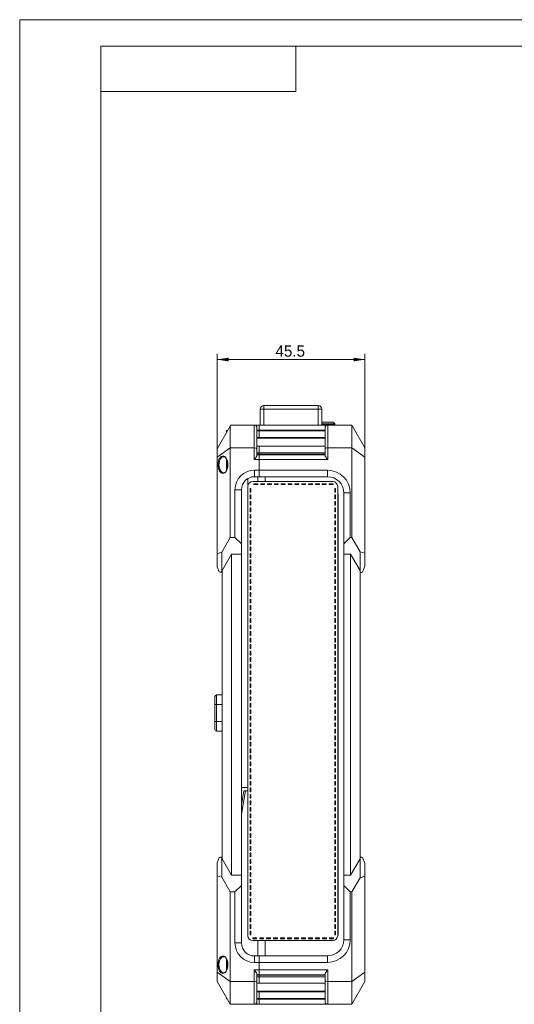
# Model space of a CAD drawing. Header units: millimetres. Extents: x 0 to 841, y 0 to 594.
# Tile 10 of 26: x 0 to 152, y 291 to 594. Entities that reach past the tile are written whole.
import ezdxf

# ---------------------------------------------------------------- set-up
doc = ezdxf.new("R2010")
doc.units = ezdxf.units.MM
doc.layers.get('0').update_dxf_attribs({"lineweight": 18})
for name, color, linetype, lineweight in [('30MM销9', 7, 'Continuous', 18), ('Default', 7, 'Continuous', 18), ('主壳R2R2R', 7, 'Continuous', 18), ('保护壳前1111-', 7, 'Continuous', 18), ('保护壳后0鍚_617', 7, 'Continuous', 18), ('图框', 7, 'Continuous', 18), ('射频籠_\ue7f1_', 7, 'Continuous', 18), ('手带PX', 7, 'Continuous', 18), ('支架鶹', 7, 'Continuous', 18), ('电池', 7, 'Continuous', 18), ('粗实线层', 7, 'Continuous', 18), ('背部螺母-数E_', 7, 'Continuous', 18)]:
    doc.layers.add(name, color=color, linetype=linetype, lineweight=lineweight)
doc.styles.add('SEACAD_Arial', font='txt', dxfattribs={"width": 0.7})
doc.dimstyles.new('国标', dxfattribs={"dimtxt": 3.5, "dimasz": 3.5, "dimexe": 1.75, "dimexo": 0, "dimgap": 0.875, "dimtad": 1, "dimdsep": 46, "dimtxsty": 'SEACAD_Arial', "dimblk": '_CAXARROW', "dimcen": 1.75, "dimdle": 7, "dimadec": 1, "dimazin": 0, "dimtfac": 0.5, "dimtdec": 3, "dimtmove": 0, "dimatfit": 3, "dimfxl": 1, "dimtolj": 1, "dimarcsym": 0})

# ---------------------------------------------------------------- blocks, each defined once
blk = doc.blocks.new('SE1')
at = {"layer": '30MM销9', "color": 7, "linetype": 'Continuous'}
for p, q in [((94.07, 465.1), (73.07, 465.1)), ((73.07, 462.6), (94.07, 462.6)), ((94.07, 297.28), (73.07, 297.28)), ((73.07, 294.78), (94.07, 294.78))]:
    blk.add_line(p, q, dxfattribs=at)
at = {"layer": '主壳R2R2R', "color": 7, "linetype": 'Continuous'}
for p, q in [((70.32, 452.7), (70.32, 450.63)), ((73.32, 453.24), (73.32, 451.73)), ((75.62, 451.73), (75.62, 453.24)), ((97.94, 447.44), (98.12, 447.44)), ((98.12, 447.44), (98.12, 312.44)), ((68.31, 357.52), (70.32, 357.52)), ((98.12, 312.44), (97.94, 312.44)), ((75.62, 305.64), (75.62, 310.37))]:
    blk.add_line(p, q, dxfattribs=at)
for centre, start, end in [((96.32, 447.44), 360, 25.5693), ((96.32, 312.44), 334.0162, 360)]:
    blk.add_arc(centre, 1.8, start, end, dxfattribs=at)
at = {"layer": '保护壳前1111-', "color": 7, "linetype": 'Continuous'}
for p, q in [((74.07, 474.03), (75.17, 474.03)), ((74.07, 469.13), (74.07, 474.03)), ((91.97, 475.13), (75.17, 475.13)), ((75.17, 475.13), (75.17, 474.03)), ((91.97, 474.03), (75.17, 474.03)), ((75.17, 469.13), (75.17, 474.03)), ((91.97, 475.13), (91.97, 474.03)), ((91.97, 474.03), (93.07, 474.03)), ((91.97, 469.13), (91.97, 474.03)), ((93.07, 469.13), (93.07, 474.03)), ((75.17, 469.13), (73.72, 469.13)), ((73.72, 467.59), (73.72, 469.13)), ((94.07, 467.59), (73.72, 467.59)), ((73.72, 467.59), (73.72, 467.35)), ((73.72, 467.35), (73.72, 465.32)), ((94.07, 467.35), (73.72, 467.35)), ((91.97, 469.13), (75.17, 469.13)), ((91.97, 469.13), (94.87, 469.13)), ((94.07, 461.8), (94.07, 468.33)), ((94.87, 462.13), (94.87, 469.13)), ((94.87, 469.13), (102.27, 469.13)), ((102.27, 469.13), (106.32, 462.13)), ((102.27, 462.13), (102.27, 469.13)), ((73.72, 465.32), (94.07, 465.32)), ((73.72, 465.1), (73.72, 465.32)), ((73.72, 462.6), (73.72, 460.63)), ((94.07, 459.83), (94.07, 461.8)), ((94.87, 462.13), (102.27, 462.13)), ((94.87, 458.51), (94.87, 462.13)), ((102.27, 462.13), (106.32, 459.23)), ((102.27, 434.53), (102.27, 462.13)), ((106.32, 462.13), (106.32, 459.23)), ((73.72, 460.2), (73.72, 460.63)), ((94.07, 460.63), (73.72, 460.63)), ((73.72, 460.2), (94.07, 460.2)), ((73.72, 460.2), (73.72, 460.01)), ((73.72, 458.51), (73.72, 460.01)), ((94.07, 460.01), (73.72, 460.01)), ((73.72, 458.51), (94.87, 458.51)), ((73.72, 455.24), (73.72, 458.51)), ((106.32, 459.23), (106.32, 429.66)), ((73.72, 455.24), (94.82, 455.24)), ((73.72, 453.24), (73.72, 455.24)), ((94.82, 453.24), (94.82, 455.24)), ((94.82, 453.24), (73.72, 453.24)), ((99.82, 432.53), (99.82, 448.24)), ((99.82, 448.24), (101.82, 448.24)), ((101.82, 448.24), (101.82, 434.53)), ((101.82, 434.53), (99.82, 432.53)), ((101.82, 434.53), (102.27, 434.53)), ((104.82, 430.13), (102.27, 434.53)), ((99.82, 429.34), (99.82, 432.53)), ((101.93, 429.34), (99.82, 429.34)), ((99.82, 429.34), (99.82, 330.53)), ((101.93, 330.53), (101.93, 429.34)), ((101.93, 429.34), (104.82, 424.34)), ((104.82, 430.13), (106.32, 429.66)), ((104.82, 424.34), (104.82, 430.13)), ((106.32, 429.66), (106.32, 425.67)), ((106.32, 425.67), (105.56, 423.84)), ((104.82, 424.34), (104.82, 335.53)), ((104.82, 423.75), (105.17, 423.75)), ((101.93, 330.53), (104.82, 335.53)), ((105.17, 336.02), (104.82, 336.02)), ((104.82, 335.53), (104.82, 329.74)), ((106.32, 334.2), (105.61, 335.91)), ((106.32, 330.22), (106.32, 334.2)), ((101.93, 330.53), (99.82, 330.53)), ((99.82, 330.53), (99.82, 327.34)), ((104.82, 329.74), (102.27, 325.34)), ((104.82, 329.74), (106.32, 330.22)), ((106.32, 300.64), (106.32, 330.22)), ((99.82, 310.64), (99.82, 327.34)), ((99.82, 327.34), (101.82, 325.34)), ((101.82, 325.34), (101.82, 310.64)), ((101.82, 325.34), (102.27, 325.34)), ((102.27, 325.34), (102.27, 297.74)), ((99.82, 310.64), (101.82, 310.64)), ((73.72, 305.64), (94.82, 305.64)), ((73.72, 305.64), (73.72, 303.64)), ((94.82, 303.64), (73.72, 303.64)), ((73.72, 301.36), (73.72, 303.64)), ((94.82, 305.64), (94.82, 303.64)), ((73.72, 301.36), (94.87, 301.36)), ((73.72, 299.86), (73.72, 301.36)), ((94.87, 301.36), (94.87, 297.74)), ((102.27, 297.74), (106.32, 300.64)), ((106.32, 297.74), (106.32, 300.64)), ((73.72, 299.86), (73.72, 299.67)), ((73.72, 299.86), (94.07, 299.86)), ((73.72, 299.67), (94.07, 299.67)), ((73.72, 299.24), (73.72, 299.67)), ((73.72, 299.24), (73.72, 297.28)), ((73.72, 299.24), (94.07, 299.24)), ((94.07, 300.04), (94.07, 298.07)), ((94.07, 298.07), (94.07, 291.54)), ((94.87, 297.74), (94.87, 290.74)), ((94.87, 297.74), (102.27, 297.74)), ((102.27, 297.74), (102.27, 290.74)), ((102.27, 290.74), (106.32, 297.74)), ((73.72, 294.55), (73.72, 294.78)), ((73.72, 294.55), (73.72, 292.52)), ((73.72, 294.55), (94.07, 294.55)), ((94.07, 292.52), (73.72, 292.52)), ((73.72, 292.52), (73.72, 292.28)), ((94.07, 292.28), (73.72, 292.28)), ((73.72, 290.74), (73.72, 292.28)), ((73.72, 290.74), (94.87, 290.74)), ((94.87, 290.74), (102.27, 290.74))]:
    blk.add_line(p, q, dxfattribs=at)
for centre, radius, start, end in [((75.17, 474.03), 1.1, 90, 180), ((91.97, 474.03), 1.1, 360, 90), ((94.87, 468.33), 0.8, 90, 180), ((94.82, 448.24), 7, 0, 90), ((94.82, 448.24), 5, 0, 90), ((94.82, 310.64), 5, 270, 360), ((94.82, 310.64), 7, 270, 360), ((94.87, 291.54), 0.8, 180, 270)]:
    blk.add_arc(centre, radius, start, end, dxfattribs=at)
for centre, major_axis, start_param, end_param in [((94.87, 461.8), (0.8, 0), 1.570796, 3.141593), ((106.02, 424.95), (1.11, 1.11), 2.748894, 3.926991), ((106.02, 334.82), (1.11, -1.11), 2.31108, 3.534292), ((94.87, 298.07), (-0.8, 0), 0, 1.570796)]:
    blk.add_ellipse(centre, major_axis=major_axis, ratio=0.414214, start_param=start_param, end_param=end_param, dxfattribs=at)
for points, knots in [([(94.07, 459.83), (94.07, 459.79), (94.09, 459.69), (94.19, 459.48), (94.35, 459.24), (94.57, 458.9), (94.76, 458.66), (94.87, 458.51)], [0, 0, 0, 0, 0.22137, 0.480557, 0.7812, 1.08938, 1.561333, 1.561333, 1.561333, 1.561333]), ([(94.87, 301.36), (94.79, 301.26), (94.65, 301.07), (94.48, 300.83), (94.3, 300.56), (94.12, 300.28), (94.08, 300.11), (94.07, 300.04)], [0, 0, 0, 0, 0.333412, 0.593857, 0.781426, 1.215598, 1.560454, 1.560454, 1.560454, 1.560454])]:
    blk.add_open_spline(points, degree=3, knots=knots, dxfattribs=at)
at = {"layer": '保护壳后0鍚_617', "color": 7, "linetype": 'Continuous'}
for p, q in [((64.86, 468.83), (60.82, 461.83)), ((65.03, 469.13), (64.86, 468.83)), ((64.86, 462.13), (64.86, 468.83)), ((72.27, 469.13), (65.03, 469.13)), ((73.72, 469.13), (72.27, 469.13)), ((72.27, 462.13), (72.27, 469.13)), ((73.07, 461.8), (73.07, 468.33)), ((73.72, 467.59), (73.07, 467.59)), ((73.72, 467.35), (73.07, 467.35)), ((73.72, 467.59), (73.72, 469.13)), ((73.72, 467.59), (73.72, 467.35)), ((73.72, 467.35), (73.72, 465.32)), ((73.07, 465.32), (73.72, 465.32)), ((73.72, 465.1), (73.72, 465.32)), ((64.86, 462.13), (60.82, 459.23)), ((60.82, 461.83), (60.82, 459.23)), ((72.27, 462.13), (64.86, 462.13)), ((64.86, 434.53), (64.86, 462.13)), ((72.27, 458.51), (72.27, 462.13)), ((73.07, 459.83), (73.07, 461.8)), ((73.72, 462.6), (73.72, 460.63)), ((60.82, 459.23), (60.82, 429.51)), ((72.27, 458.51), (73.72, 458.51)), ((73.72, 460.63), (73.07, 460.63)), ((73.07, 460.2), (73.72, 460.2)), ((73.72, 460.01), (73.07, 460.01)), ((73.72, 460.2), (73.72, 460.63)), ((73.72, 460.2), (73.72, 460.01)), ((73.72, 458.51), (73.72, 460.01)), ((73.72, 455.24), (73.72, 458.51)), ((72.31, 455.24), (73.72, 455.24)), ((72.31, 455.24), (72.31, 453.24)), ((73.72, 455.24), (73.72, 453.24)), ((73.72, 453.24), (72.31, 453.24)), ((66.31, 434.53), (66.31, 449.24)), ((66.31, 449.24), (68.31, 449.24)), ((68.31, 449.24), (68.31, 432.53)), ((62.22, 429.96), (64.86, 434.53)), ((66.31, 434.53), (64.86, 434.53)), ((68.31, 432.53), (66.31, 434.53)), ((68.31, 429.34), (68.31, 432.53)), ((62.22, 429.96), (60.82, 429.51)), ((60.82, 429.51), (60.82, 425.53)), ((62.22, 424.2), (62.22, 429.96)), ((65.2, 429.34), (62.32, 424.34)), ((65.2, 429.34), (65.2, 330.53)), ((65.2, 429.34), (68.31, 429.34)), ((68.31, 330.53), (68.31, 429.34)), ((60.82, 425.53), (61.48, 423.94)), ((61.86, 423.85), (62.32, 423.85)), ((62.32, 424.2), (62.22, 424.2)), ((62.32, 335.53), (62.32, 424.34)), ((60.82, 334.34), (61.48, 335.93)), ((60.82, 330.36), (60.82, 334.34)), ((62.32, 336.02), (61.86, 336.02)), ((62.32, 335.67), (62.22, 335.67)), ((62.22, 335.67), (62.22, 329.91)), ((65.2, 330.53), (62.32, 335.53)), ((60.82, 300.64), (60.82, 330.36)), ((62.22, 329.91), (60.82, 330.36)), ((62.22, 329.91), (64.86, 325.34)), ((65.2, 330.53), (68.31, 330.53)), ((68.31, 330.53), (68.31, 327.34)), ((66.31, 325.34), (64.86, 325.34)), ((64.86, 325.34), (64.86, 297.74)), ((66.31, 325.34), (68.31, 327.34)), ((66.31, 309.64), (66.31, 325.34)), ((68.31, 327.34), (68.31, 309.64)), ((68.31, 309.64), (66.31, 309.64)), ((72.31, 305.64), (73.72, 305.64)), ((72.31, 305.64), (72.31, 303.64)), ((73.72, 303.64), (72.31, 303.64)), ((73.72, 305.64), (73.72, 303.64)), ((73.72, 301.36), (73.72, 303.64)), ((60.82, 297.74), (60.82, 300.64)), ((64.86, 297.74), (60.82, 300.64)), ((72.27, 301.36), (73.72, 301.36)), ((72.27, 301.36), (72.27, 297.74)), ((73.72, 299.86), (73.72, 301.36)), ((64.86, 290.74), (60.82, 297.74)), ((72.27, 297.74), (64.86, 297.74)), ((64.86, 297.74), (64.86, 290.74)), ((72.27, 297.74), (72.27, 290.74)), ((73.07, 300.04), (73.07, 298.07)), ((73.07, 299.86), (73.72, 299.86)), ((73.07, 299.67), (73.72, 299.67)), ((73.07, 299.24), (73.72, 299.24)), ((73.07, 298.07), (73.07, 291.54)), ((73.72, 299.86), (73.72, 299.67)), ((73.72, 299.24), (73.72, 299.67)), ((73.72, 299.24), (73.72, 297.28)), ((73.07, 294.55), (73.72, 294.55)), ((73.72, 294.55), (73.72, 294.78)), ((73.72, 294.55), (73.72, 292.52)), ((73.72, 292.52), (73.07, 292.52)), ((73.72, 292.28), (73.07, 292.28)), ((73.72, 292.52), (73.72, 292.28)), ((73.72, 290.74), (73.72, 292.28)), ((72.27, 290.74), (64.86, 290.74)), ((72.27, 290.74), (73.72, 290.74))]:
    blk.add_line(p, q, dxfattribs=at)
for centre, radius, start, end in [((72.27, 468.33), 0.8, 0, 90), ((72.31, 449.24), 6, 90, 180), ((72.31, 449.24), 4, 90, 180), ((72.31, 309.64), 6, 180, 270), ((72.31, 309.64), 4, 180, 270), ((72.27, 291.54), 0.8, 270, 0)]:
    blk.add_arc(centre, radius, start, end, dxfattribs=at)
for centre, major_axis, start_param, end_param in [((72.27, 461.8), (0.8, 0), 0, 1.570796), ((61.02, 425.05), (-1.11, 1.11), 2.356194, 3.534292), ((61.02, 334.82), (-1.11, -1.11), 2.748894, 3.926991), ((72.27, 298.07), (-0.8, 0), 1.570796, 3.141593)]:
    blk.add_ellipse(centre, major_axis=major_axis, ratio=0.414214, start_param=start_param, end_param=end_param, dxfattribs=at)
for points, knots in [([(61.08, 456.93), (61.08, 456.16), (61.28, 455.43), (61.86, 454.49), (62.23, 454.25), (62.98, 454.25), (63.35, 454.49), (63.94, 455.43), (64.14, 456.16), (64.14, 457.69), (63.94, 458.42), (63.35, 459.37), (62.98, 459.61), (62.23, 459.61), (61.86, 459.37), (61.28, 458.42), (61.08, 457.69), (61.08, 456.93)], [0, 0, 0, 0, 1.67204, 1.67204, 3.34408, 3.34408, 5.01612, 5.01612, 6.68816, 6.68816, 8.360201, 8.360201, 10.032241, 10.032241, 11.704281, 11.704281, 13.376321, 13.376321, 13.376321, 13.376321]), ([(63.44, 459.17), (63.41, 459.19), (63.21, 459.34), (62.83, 459.46), (62.3, 459.28), (61.82, 458.78), (61.46, 457.96), (61.38, 457.27), (61.38, 456.93)], [0, 0, 0, 0, 0.133343, 0.884261, 1.610897, 2.349423, 3.074362, 3.789891, 3.789891, 3.789891, 3.789891]), ([(73.07, 459.83), (73.06, 459.79), (73.04, 459.69), (72.94, 459.49), (72.79, 459.23), (72.55, 458.9), (72.37, 458.65), (72.27, 458.51)], [0, 0, 0, 0, 0.222936, 0.480753, 0.780882, 1.096829, 1.560588, 1.560588, 1.560588, 1.560588]), ([(61.38, 456.93), (61.38, 456.58), (61.46, 455.89), (61.82, 455.08), (62.3, 454.57), (62.83, 454.4), (63.21, 454.52), (63.41, 454.67), (63.44, 454.69)], [0, 0, 0, 0, 0.72238, 1.443115, 2.178269, 2.904186, 3.660916, 3.79425, 3.79425, 3.79425, 3.79425]), ([(61.08, 302.94), (61.08, 303.71), (61.28, 304.44), (61.86, 305.38), (62.23, 305.62), (62.98, 305.62), (63.35, 305.38), (63.94, 304.44), (64.14, 303.71), (64.14, 302.18), (63.94, 301.45), (63.35, 300.51), (62.98, 300.27), (62.23, 300.27), (61.86, 300.51), (61.28, 301.45), (61.08, 302.18), (61.08, 302.94)], [0, 0, 0, 0, 1.67204, 1.67204, 3.34408, 3.34408, 5.01612, 5.01612, 6.68816, 6.68816, 8.360201, 8.360201, 10.032241, 10.032241, 11.704281, 11.704281, 13.376321, 13.376321, 13.376321, 13.376321]), ([(63.45, 305.18), (63.41, 305.2), (63.22, 305.35), (62.83, 305.47), (62.3, 305.3), (61.9, 304.88), (61.64, 304.38), (61.49, 303.94), (61.4, 303.47), (61.38, 303.12), (61.38, 302.94)], [0, 0, 0, 0, 0.143351, 0.885166, 1.613191, 2.340141, 2.740458, 3.068331, 3.441528, 3.800651, 3.800651, 3.800651, 3.800651]), ([(61.38, 302.94), (61.38, 302.94), (61.38, 302.6), (61.46, 301.9), (61.83, 301.08), (62.3, 300.58), (62.83, 300.41), (63.21, 300.53), (63.41, 300.68), (63.44, 300.7)], [0, 0, 0, 0, 0.000076, 0.725321, 1.453111, 2.185076, 2.911939, 3.654238, 3.790428, 3.790428, 3.790428, 3.790428]), ([(72.27, 301.36), (72.34, 301.26), (72.48, 301.07), (72.65, 300.83), (72.83, 300.56), (73.01, 300.28), (73.05, 300.11), (73.07, 300.04)], [0, 0, 0, 0, 0.326178, 0.586445, 0.781018, 1.213943, 1.559754, 1.559754, 1.559754, 1.559754])]:
    blk.add_open_spline(points, degree=3, knots=knots, dxfattribs=at)
at = {"layer": '射频籠_\ue7f1_', "color": 7, "linetype": 'Continuous'}
for p, q in [((96.57, 469.99), (93.07, 469.99)), ((93.22, 469.49), (93.07, 469.49)), ((93.08, 469.13), (93.08, 469.49)), ((93.22, 469.13), (93.22, 469.49)), ((93.62, 469.49), (93.22, 469.49)), ((93.62, 469.13), (93.62, 469.49)), ((93.81, 469.49), (93.62, 469.49)), ((93.66, 469.13), (93.66, 469.49)), ((93.81, 469.13), (93.81, 469.49)), ((94.19, 469.49), (93.81, 469.49)), ((94.19, 469.13), (94.19, 469.49)), ((94.19, 469.13), (94.19, 469.49)), ((94.36, 469.49), (94.19, 469.49)), ((94.36, 469.13), (94.36, 469.49)), ((94.71, 469.49), (94.36, 469.49)), ((94.71, 469.13), (94.71, 469.49)), ((94.87, 469.49), (94.71, 469.49)), ((94.87, 469.13), (94.87, 469.49)), ((95.19, 469.49), (94.87, 469.49)), ((95.19, 469.13), (95.19, 469.49)), ((95.33, 469.49), (95.19, 469.49)), ((95.33, 469.13), (95.33, 469.49)), ((95.61, 469.49), (95.33, 469.49)), ((95.61, 469.13), (95.61, 469.49)), ((95.74, 469.49), (95.61, 469.49)), ((95.74, 469.13), (95.74, 469.49)), ((95.99, 469.49), (95.74, 469.49)), ((95.99, 469.13), (95.99, 469.49)), ((96.1, 469.49), (95.99, 469.49)), ((96.1, 469.13), (96.1, 469.49)), ((96.31, 469.49), (96.1, 469.49)), ((96.31, 469.13), (96.31, 469.49)), ((96.41, 469.49), (96.31, 469.49)), ((96.41, 469.13), (96.41, 469.49)), ((96.58, 469.49), (96.41, 469.49)), ((97.07, 469.49), (96.57, 469.99)), ((96.58, 469.13), (96.58, 469.49)), ((96.65, 469.49), (96.58, 469.49)), ((96.65, 469.13), (96.65, 469.49)), ((96.79, 469.49), (96.65, 469.49)), ((96.79, 469.13), (96.79, 469.49)), ((96.85, 469.49), (96.79, 469.49)), ((96.85, 469.13), (96.85, 469.49)), ((96.94, 469.49), (96.85, 469.49)), ((96.94, 469.13), (96.94, 469.49)), ((96.98, 469.49), (96.94, 469.49)), ((96.98, 469.13), (96.98, 469.49)), ((97.03, 469.49), (96.98, 469.49)), ((97.03, 469.13), (97.03, 469.49)), ((97.05, 469.49), (97.03, 469.49)), ((97.05, 469.13), (97.05, 469.49)), ((97.07, 469.49), (97.05, 469.49)), ((97.07, 469.13), (97.07, 469.49)), ((97.07, 469.49), (97.07, 469.49))]:
    blk.add_line(p, q, dxfattribs=at)
at = {"layer": '手带PX', "color": 7, "linetype": 'Continuous'}
for p, q in [((70.26, 311.87), (70.26, 450.23)), ((71.17, 449.65), (70.96, 449.65)), ((70.96, 449.65), (70.96, 448.45)), ((71.17, 448.45), (71.17, 449.65)), ((96.44, 451.73), (71.76, 451.73)), ((73.33, 451.03), (72.14, 451.03)), ((72.14, 451.03), (72.14, 450.81)), ((72.14, 450.81), (73.33, 450.81)), ((73.33, 450.81), (73.33, 451.03)), ((75.44, 451.03), (74.24, 451.03)), ((74.24, 451.03), (74.24, 450.81)), ((74.24, 450.81), (75.44, 450.81)), ((75.44, 450.81), (75.44, 451.03)), ((77.55, 451.03), (76.35, 451.03)), ((76.35, 451.03), (76.35, 450.81)), ((76.35, 450.81), (77.55, 450.81)), ((77.55, 450.81), (77.55, 451.03)), ((79.66, 451.03), (78.46, 451.03)), ((78.46, 451.03), (78.46, 450.81)), ((78.46, 450.81), (79.66, 450.81)), ((79.66, 450.81), (79.66, 451.03)), ((81.76, 451.03), (80.57, 451.03)), ((80.57, 451.03), (80.57, 450.81)), ((80.57, 450.81), (81.76, 450.81)), ((81.76, 450.81), (81.76, 451.03)), ((83.87, 451.03), (82.67, 451.03)), ((82.67, 451.03), (82.67, 450.81)), ((82.67, 450.81), (83.87, 450.81)), ((83.87, 450.81), (83.87, 451.03)), ((85.98, 451.03), (84.78, 451.03)), ((84.78, 451.03), (84.78, 450.81)), ((84.78, 450.81), (85.98, 450.81)), ((85.98, 450.81), (85.98, 451.03)), ((88.08, 451.03), (86.89, 451.03)), ((86.89, 451.03), (86.89, 450.81)), ((86.89, 450.81), (88.08, 450.81)), ((88.08, 450.81), (88.08, 451.03)), ((90.19, 451.03), (89, 451.03)), ((89, 451.03), (89, 450.81)), ((89, 450.81), (90.19, 450.81)), ((90.19, 450.81), (90.19, 451.03)), ((92.3, 451.03), (91.1, 451.03)), ((91.1, 451.03), (91.1, 450.81)), ((91.1, 450.81), (92.3, 450.81)), ((92.3, 450.81), (92.3, 451.03)), ((94.41, 451.03), (93.21, 451.03)), ((93.21, 451.03), (93.21, 450.81)), ((93.21, 450.81), (94.41, 450.81)), ((94.41, 450.81), (94.41, 451.03)), ((96.51, 451.03), (95.32, 451.03)), ((95.32, 451.03), (95.32, 450.81)), ((95.32, 450.81), (96.51, 450.81)), ((96.51, 450.81), (96.51, 451.03)), ((97.24, 449.65), (97.02, 449.65)), ((97.02, 449.65), (97.02, 448.45)), ((97.24, 448.45), (97.24, 449.65)), ((97.94, 450.23), (97.94, 311.87)), ((70.96, 448.45), (71.17, 448.45)), ((71.17, 447.64), (70.96, 447.64)), ((70.96, 447.64), (70.96, 446.45)), ((70.96, 446.45), (71.17, 446.45)), ((71.17, 446.45), (71.17, 447.64)), ((97.02, 448.45), (97.24, 448.45)), ((97.24, 447.64), (97.02, 447.64)), ((97.02, 447.64), (97.02, 446.45)), ((97.02, 446.45), (97.24, 446.45)), ((97.24, 446.45), (97.24, 447.64)), ((71.17, 445.64), (70.96, 445.64)), ((70.96, 445.64), (70.96, 444.44)), ((70.96, 444.44), (71.17, 444.44)), ((71.17, 443.63), (70.96, 443.63)), ((70.96, 443.63), (70.96, 442.43)), ((71.17, 444.44), (71.17, 445.64)), ((71.17, 442.43), (71.17, 443.63)), ((97.24, 445.64), (97.02, 445.64)), ((97.02, 445.64), (97.02, 444.44)), ((97.02, 444.44), (97.24, 444.44)), ((97.24, 443.63), (97.02, 443.63)), ((97.02, 443.63), (97.02, 442.43)), ((97.24, 444.44), (97.24, 445.64)), ((97.24, 442.43), (97.24, 443.63)), ((70.96, 442.43), (71.17, 442.43)), ((71.17, 441.63), (70.96, 441.63)), ((70.96, 441.63), (70.96, 440.43)), ((70.96, 440.43), (71.17, 440.43)), ((71.17, 440.43), (71.17, 441.63)), ((97.02, 442.43), (97.24, 442.43)), ((97.24, 441.63), (97.02, 441.63)), ((97.02, 441.63), (97.02, 440.43)), ((97.02, 440.43), (97.24, 440.43)), ((97.24, 440.43), (97.24, 441.63)), ((71.17, 439.62), (70.96, 439.62)), ((70.96, 439.62), (70.96, 438.42)), ((70.96, 438.42), (71.17, 438.42)), ((71.17, 437.62), (70.96, 437.62)), ((70.96, 437.62), (70.96, 436.42)), ((71.17, 438.42), (71.17, 439.62)), ((71.17, 436.42), (71.17, 437.62)), ((97.24, 439.62), (97.02, 439.62)), ((97.02, 439.62), (97.02, 438.42)), ((97.02, 438.42), (97.24, 438.42)), ((97.24, 437.62), (97.02, 437.62)), ((97.02, 437.62), (97.02, 436.42)), ((97.24, 438.42), (97.24, 439.62)), ((97.24, 436.42), (97.24, 437.62)), ((70.96, 436.42), (71.17, 436.42)), ((71.17, 435.61), (70.96, 435.61)), ((70.96, 435.61), (70.96, 434.41)), ((70.96, 434.41), (71.17, 434.41)), ((71.17, 434.41), (71.17, 435.61)), ((97.02, 436.42), (97.24, 436.42)), ((97.24, 435.61), (97.02, 435.61)), ((97.02, 435.61), (97.02, 434.41)), ((97.02, 434.41), (97.24, 434.41)), ((97.24, 434.41), (97.24, 435.61)), ((71.17, 433.61), (70.96, 433.61)), ((70.96, 433.61), (70.96, 432.41)), ((70.96, 432.41), (71.17, 432.41)), ((71.17, 431.6), (70.96, 431.6)), ((70.96, 431.6), (70.96, 430.4)), ((71.17, 432.41), (71.17, 433.61)), ((71.17, 430.4), (71.17, 431.6)), ((97.24, 433.61), (97.02, 433.61)), ((97.02, 433.61), (97.02, 432.41)), ((97.02, 432.41), (97.24, 432.41)), ((97.24, 431.6), (97.02, 431.6)), ((97.02, 431.6), (97.02, 430.4)), ((97.24, 432.41), (97.24, 433.61)), ((97.24, 430.4), (97.24, 431.6)), ((70.96, 430.4), (71.17, 430.4)), ((71.17, 429.6), (70.96, 429.6)), ((70.96, 429.6), (70.96, 428.4)), ((70.96, 428.4), (71.17, 428.4)), ((71.17, 428.4), (71.17, 429.6)), ((97.02, 430.4), (97.24, 430.4)), ((97.24, 429.6), (97.02, 429.6)), ((97.02, 429.6), (97.02, 428.4)), ((97.02, 428.4), (97.24, 428.4)), ((97.24, 428.4), (97.24, 429.6)), ((71.17, 427.59), (70.96, 427.59)), ((70.96, 427.59), (70.96, 426.39)), ((70.96, 426.39), (71.17, 426.39)), ((71.17, 425.58), (70.96, 425.58)), ((70.96, 425.58), (70.96, 424.39)), ((71.17, 426.39), (71.17, 427.59)), ((71.17, 424.39), (71.17, 425.58)), ((97.24, 427.59), (97.02, 427.59)), ((97.02, 427.59), (97.02, 426.39)), ((97.02, 426.39), (97.24, 426.39)), ((97.24, 425.58), (97.02, 425.58)), ((97.02, 425.58), (97.02, 424.39)), ((97.24, 426.39), (97.24, 427.59)), ((97.24, 424.39), (97.24, 425.58)), ((70.96, 424.39), (71.17, 424.39)), ((71.17, 423.58), (70.96, 423.58)), ((70.96, 423.58), (70.96, 422.38)), ((70.96, 422.38), (71.17, 422.38)), ((71.17, 421.57), (70.96, 421.57)), ((70.96, 421.57), (70.96, 420.38)), ((71.17, 422.38), (71.17, 423.58)), ((71.17, 420.38), (71.17, 421.57)), ((97.02, 424.39), (97.24, 424.39)), ((97.24, 423.58), (97.02, 423.58)), ((97.02, 423.58), (97.02, 422.38)), ((97.02, 422.38), (97.24, 422.38)), ((97.24, 421.57), (97.02, 421.57)), ((97.02, 421.57), (97.02, 420.38)), ((97.24, 422.38), (97.24, 423.58)), ((97.24, 420.38), (97.24, 421.57)), ((70.96, 420.38), (71.17, 420.38)), ((71.17, 419.57), (70.96, 419.57)), ((70.96, 419.57), (70.96, 418.37)), ((71.17, 418.37), (71.17, 419.57)), ((97.02, 420.38), (97.24, 420.38)), ((97.24, 419.57), (97.02, 419.57)), ((97.02, 419.57), (97.02, 418.37)), ((97.24, 418.37), (97.24, 419.57)), ((70.96, 418.37), (71.17, 418.37)), ((71.17, 417.56), (70.96, 417.56)), ((70.96, 417.56), (70.96, 416.37)), ((71.17, 416.37), (70.96, 416.37)), ((71.17, 415.56), (70.96, 415.56)), ((70.96, 415.56), (70.96, 414.36)), ((71.17, 416.37), (71.17, 417.56)), ((71.17, 414.36), (71.17, 415.56)), ((97.02, 418.37), (97.24, 418.37)), ((97.24, 417.56), (97.02, 417.56)), ((97.02, 417.56), (97.02, 416.37)), ((97.24, 416.37), (97.02, 416.37)), ((97.24, 415.56), (97.02, 415.56)), ((97.02, 415.56), (97.02, 414.36)), ((97.24, 416.37), (97.24, 417.56)), ((97.24, 414.36), (97.24, 415.56)), ((70.96, 414.36), (71.17, 414.36)), ((71.17, 413.55), (70.96, 413.55)), ((70.96, 413.55), (70.96, 412.36)), ((71.17, 412.36), (71.17, 413.55)), ((97.02, 414.36), (97.24, 414.36)), ((97.24, 413.55), (97.02, 413.55)), ((97.02, 413.55), (97.02, 412.36)), ((97.24, 412.36), (97.24, 413.55)), ((70.96, 412.36), (71.17, 412.36)), ((71.17, 411.55), (70.96, 411.55)), ((70.96, 411.55), (70.96, 410.35)), ((70.96, 410.35), (71.17, 410.35)), ((71.17, 409.54), (70.96, 409.54)), ((70.96, 409.54), (70.96, 408.35)), ((71.17, 410.35), (71.17, 411.55)), ((71.17, 408.35), (71.17, 409.54)), ((97.02, 412.36), (97.24, 412.36)), ((97.24, 411.55), (97.02, 411.55)), ((97.02, 411.55), (97.02, 410.35)), ((97.02, 410.35), (97.24, 410.35)), ((97.24, 409.54), (97.02, 409.54)), ((97.02, 409.54), (97.02, 408.35)), ((97.24, 410.35), (97.24, 411.55)), ((97.24, 408.35), (97.24, 409.54)), ((70.96, 408.35), (71.17, 408.35)), ((71.17, 407.54), (70.96, 407.54)), ((70.96, 407.54), (70.96, 406.34)), ((71.17, 406.34), (71.17, 407.54)), ((97.02, 408.35), (97.24, 408.35)), ((97.24, 407.54), (97.02, 407.54)), ((97.02, 407.54), (97.02, 406.34)), ((97.24, 406.34), (97.24, 407.54)), ((70.96, 406.34), (71.17, 406.34)), ((71.17, 405.53), (70.96, 405.53)), ((70.96, 405.53), (70.96, 404.34)), ((70.96, 404.34), (71.17, 404.34)), ((71.17, 403.53), (70.96, 403.53)), ((70.96, 403.53), (70.96, 402.33)), ((71.17, 404.34), (71.17, 405.53)), ((71.17, 402.33), (71.17, 403.53)), ((97.02, 406.34), (97.24, 406.34)), ((97.24, 405.53), (97.02, 405.53)), ((97.02, 405.53), (97.02, 404.34)), ((97.02, 404.34), (97.24, 404.34)), ((97.24, 403.53), (97.02, 403.53)), ((97.02, 403.53), (97.02, 402.33)), ((97.24, 404.34), (97.24, 405.53)), ((97.24, 402.33), (97.24, 403.53)), ((70.96, 402.33), (71.17, 402.33)), ((71.17, 401.52), (70.96, 401.52)), ((70.96, 401.52), (70.96, 400.32)), ((70.96, 400.32), (71.17, 400.32)), ((71.17, 400.32), (71.17, 401.52)), ((97.02, 402.33), (97.24, 402.33)), ((97.24, 401.52), (97.02, 401.52)), ((97.02, 401.52), (97.02, 400.32)), ((97.02, 400.32), (97.24, 400.32)), ((97.24, 400.32), (97.24, 401.52)), ((71.17, 399.52), (70.96, 399.52)), ((70.96, 399.52), (70.96, 398.32)), ((70.96, 398.32), (71.17, 398.32)), ((71.17, 397.51), (70.96, 397.51)), ((70.96, 397.51), (70.96, 396.31)), ((71.17, 398.32), (71.17, 399.52)), ((71.17, 396.31), (71.17, 397.51)), ((97.24, 399.52), (97.02, 399.52)), ((97.02, 399.52), (97.02, 398.32)), ((97.02, 398.32), (97.24, 398.32)), ((97.24, 397.51), (97.02, 397.51)), ((97.02, 397.51), (97.02, 396.31)), ((97.24, 398.32), (97.24, 399.52)), ((97.24, 396.31), (97.24, 397.51)), ((70.96, 396.31), (71.17, 396.31)), ((71.17, 395.51), (70.96, 395.51)), ((70.96, 395.51), (70.96, 394.31)), ((70.96, 394.31), (71.17, 394.31)), ((71.17, 394.31), (71.17, 395.51)), ((97.02, 396.31), (97.24, 396.31)), ((97.24, 395.51), (97.02, 395.51)), ((97.02, 395.51), (97.02, 394.31)), ((97.02, 394.31), (97.24, 394.31)), ((97.24, 394.31), (97.24, 395.51)), ((71.17, 393.5), (70.96, 393.5)), ((70.96, 393.5), (70.96, 392.3)), ((70.96, 392.3), (71.17, 392.3)), ((71.17, 391.5), (70.96, 391.5)), ((70.96, 391.5), (70.96, 390.3)), ((71.17, 392.3), (71.17, 393.5)), ((71.17, 390.3), (71.17, 391.5)), ((97.24, 393.5), (97.02, 393.5)), ((97.02, 393.5), (97.02, 392.3)), ((97.02, 392.3), (97.24, 392.3)), ((97.24, 391.5), (97.02, 391.5)), ((97.02, 391.5), (97.02, 390.3)), ((97.24, 392.3), (97.24, 393.5)), ((97.24, 390.3), (97.24, 391.5)), ((70.96, 390.3), (71.17, 390.3)), ((71.17, 389.49), (70.96, 389.49)), ((70.96, 389.49), (70.96, 388.29)), ((70.96, 388.29), (71.17, 388.29)), ((71.17, 388.29), (71.17, 389.49)), ((97.02, 390.3), (97.24, 390.3)), ((97.24, 389.49), (97.02, 389.49)), ((97.02, 389.49), (97.02, 388.29)), ((97.02, 388.29), (97.24, 388.29)), ((97.24, 388.29), (97.24, 389.49)), ((71.17, 387.49), (70.96, 387.49)), ((70.96, 387.49), (70.96, 386.29)), ((70.96, 386.29), (71.17, 386.29)), ((71.17, 385.48), (70.96, 385.48)), ((70.96, 385.48), (70.96, 384.28)), ((71.17, 386.29), (71.17, 387.49)), ((71.17, 384.28), (71.17, 385.48)), ((97.24, 387.49), (97.02, 387.49)), ((97.02, 387.49), (97.02, 386.29)), ((97.02, 386.29), (97.24, 386.29)), ((97.24, 385.48), (97.02, 385.48)), ((97.02, 385.48), (97.02, 384.28)), ((97.24, 386.29), (97.24, 387.49)), ((97.24, 384.28), (97.24, 385.48)), ((70.96, 384.28), (71.17, 384.28)), ((71.17, 383.47), (70.96, 383.47)), ((70.96, 383.47), (70.96, 382.28)), ((70.96, 382.28), (71.17, 382.28)), ((71.17, 382.28), (71.17, 383.47)), ((97.02, 384.28), (97.24, 384.28)), ((97.24, 383.47), (97.02, 383.47)), ((97.02, 383.47), (97.02, 382.28)), ((97.02, 382.28), (97.24, 382.28)), ((97.24, 382.28), (97.24, 383.47)), ((71.17, 381.47), (70.96, 381.47)), ((70.96, 381.47), (70.96, 380.27)), ((70.96, 380.27), (71.17, 380.27)), ((71.17, 379.46), (70.96, 379.46)), ((70.96, 379.46), (70.96, 378.27)), ((71.17, 380.27), (71.17, 381.47)), ((71.17, 378.27), (71.17, 379.46)), ((97.24, 381.47), (97.02, 381.47)), ((97.02, 381.47), (97.02, 380.27)), ((97.02, 380.27), (97.24, 380.27)), ((97.24, 379.46), (97.02, 379.46)), ((97.02, 379.46), (97.02, 378.27)), ((97.24, 380.27), (97.24, 381.47)), ((97.24, 378.27), (97.24, 379.46)), ((70.96, 378.27), (71.17, 378.27)), ((71.17, 377.46), (70.96, 377.46)), ((70.96, 377.46), (70.96, 376.26)), ((70.96, 376.26), (71.17, 376.26)), ((71.17, 376.26), (71.17, 377.46)), ((97.02, 378.27), (97.24, 378.27)), ((97.24, 377.46), (97.02, 377.46)), ((97.02, 377.46), (97.02, 376.26)), ((97.02, 376.26), (97.24, 376.26)), ((97.24, 376.26), (97.24, 377.46)), ((71.17, 375.45), (70.96, 375.45)), ((70.96, 375.45), (70.96, 374.26)), ((70.96, 374.26), (71.17, 374.26)), ((71.17, 373.45), (70.96, 373.45)), ((70.96, 373.45), (70.96, 372.25)), ((71.17, 374.26), (71.17, 375.45)), ((71.17, 372.25), (71.17, 373.45)), ((97.24, 375.45), (97.02, 375.45)), ((97.02, 375.45), (97.02, 374.26)), ((97.02, 374.26), (97.24, 374.26)), ((97.24, 373.45), (97.02, 373.45)), ((97.02, 373.45), (97.02, 372.25)), ((97.24, 374.26), (97.24, 375.45)), ((97.24, 372.25), (97.24, 373.45)), ((70.96, 372.25), (71.17, 372.25)), ((71.17, 371.44), (70.96, 371.44)), ((70.96, 371.44), (70.96, 370.25)), ((70.96, 370.25), (71.17, 370.25)), ((71.17, 370.25), (71.17, 371.44)), ((97.02, 372.25), (97.24, 372.25)), ((97.24, 371.44), (97.02, 371.44)), ((97.02, 371.44), (97.02, 370.25)), ((97.02, 370.25), (97.24, 370.25)), ((97.24, 370.25), (97.24, 371.44)), ((71.17, 369.44), (70.96, 369.44)), ((70.96, 369.44), (70.96, 368.24)), ((70.96, 368.24), (71.17, 368.24)), ((71.17, 367.43), (70.96, 367.43)), ((70.96, 367.43), (70.96, 366.24)), ((71.17, 368.24), (71.17, 369.44)), ((71.17, 366.24), (71.17, 367.43)), ((97.24, 369.44), (97.02, 369.44)), ((97.02, 369.44), (97.02, 368.24)), ((97.02, 368.24), (97.24, 368.24)), ((97.24, 367.43), (97.02, 367.43)), ((97.02, 367.43), (97.02, 366.24)), ((97.24, 368.24), (97.24, 369.44)), ((97.24, 366.24), (97.24, 367.43)), ((70.96, 366.24), (71.17, 366.24)), ((71.17, 365.43), (70.96, 365.43)), ((70.96, 365.43), (70.96, 364.23)), ((70.96, 364.23), (71.17, 364.23)), ((71.17, 364.23), (71.17, 365.43)), ((97.02, 366.24), (97.24, 366.24)), ((97.24, 365.43), (97.02, 365.43)), ((97.02, 365.43), (97.02, 364.23)), ((97.02, 364.23), (97.24, 364.23)), ((97.24, 364.23), (97.24, 365.43)), ((71.17, 363.42), (70.96, 363.42)), ((70.96, 363.42), (70.96, 362.23)), ((70.96, 362.23), (71.17, 362.23)), ((71.17, 361.42), (70.96, 361.42)), ((70.96, 361.42), (70.96, 360.22)), ((71.17, 362.23), (71.17, 363.42)), ((71.17, 360.22), (71.17, 361.42)), ((97.24, 363.42), (97.02, 363.42)), ((97.02, 363.42), (97.02, 362.23)), ((97.02, 362.23), (97.24, 362.23)), ((97.24, 361.42), (97.02, 361.42)), ((97.02, 361.42), (97.02, 360.22)), ((97.24, 362.23), (97.24, 363.42)), ((97.24, 360.22), (97.24, 361.42)), ((70.96, 360.22), (71.17, 360.22)), ((71.17, 359.41), (70.96, 359.41)), ((70.96, 359.41), (70.96, 358.21)), ((70.96, 358.21), (71.17, 358.21)), ((71.17, 358.21), (71.17, 359.41)), ((97.02, 360.22), (97.24, 360.22)), ((97.24, 359.41), (97.02, 359.41)), ((97.02, 359.41), (97.02, 358.21)), ((97.02, 358.21), (97.24, 358.21)), ((97.24, 358.21), (97.24, 359.41)), ((71.17, 357.41), (70.96, 357.41)), ((70.96, 357.41), (70.96, 356.21)), ((70.96, 356.21), (71.17, 356.21)), ((71.17, 355.4), (70.96, 355.4)), ((70.96, 355.4), (70.96, 354.2)), ((71.17, 356.21), (71.17, 357.41)), ((71.17, 354.2), (71.17, 355.4)), ((97.24, 357.41), (97.02, 357.41)), ((97.02, 357.41), (97.02, 356.21)), ((97.02, 356.21), (97.24, 356.21)), ((97.24, 355.4), (97.02, 355.4)), ((97.02, 355.4), (97.02, 354.2)), ((97.24, 356.21), (97.24, 357.41)), ((97.24, 354.2), (97.24, 355.4)), ((70.96, 354.2), (71.17, 354.2)), ((71.17, 353.4), (70.96, 353.4)), ((70.96, 353.4), (70.96, 352.2)), ((70.96, 352.2), (71.17, 352.2)), ((71.17, 352.2), (71.17, 353.4)), ((97.02, 354.2), (97.24, 354.2)), ((97.24, 353.4), (97.02, 353.4)), ((97.02, 353.4), (97.02, 352.2)), ((97.02, 352.2), (97.24, 352.2)), ((97.24, 352.2), (97.24, 353.4)), ((71.17, 351.39), (70.96, 351.39)), ((70.96, 351.39), (70.96, 350.19)), ((70.96, 350.19), (71.17, 350.19)), ((71.17, 349.39), (70.96, 349.39)), ((70.96, 349.39), (70.96, 348.19)), ((71.17, 350.19), (71.17, 351.39)), ((71.17, 348.19), (71.17, 349.39)), ((97.24, 351.39), (97.02, 351.39)), ((97.02, 351.39), (97.02, 350.19)), ((97.02, 350.19), (97.24, 350.19)), ((97.24, 349.39), (97.02, 349.39)), ((97.02, 349.39), (97.02, 348.19)), ((97.24, 350.19), (97.24, 351.39)), ((97.24, 348.19), (97.24, 349.39)), ((70.96, 348.19), (71.17, 348.19)), ((71.17, 347.38), (70.96, 347.38)), ((70.96, 347.38), (70.96, 346.18)), ((70.96, 346.18), (71.17, 346.18)), ((71.17, 346.18), (71.17, 347.38)), ((97.02, 348.19), (97.24, 348.19)), ((97.24, 347.38), (97.02, 347.38)), ((97.02, 347.38), (97.02, 346.18)), ((97.02, 346.18), (97.24, 346.18)), ((97.24, 346.18), (97.24, 347.38)), ((71.17, 345.37), (70.96, 345.37)), ((70.96, 345.37), (70.96, 344.18)), ((70.96, 344.18), (71.17, 344.18)), ((71.17, 343.37), (70.96, 343.37)), ((70.96, 343.37), (70.96, 342.17)), ((71.17, 344.18), (71.17, 345.37)), ((71.17, 342.17), (71.17, 343.37)), ((97.24, 345.37), (97.02, 345.37)), ((97.02, 345.37), (97.02, 344.18)), ((97.02, 344.18), (97.24, 344.18)), ((97.24, 343.37), (97.02, 343.37)), ((97.02, 343.37), (97.02, 342.17)), ((97.24, 344.18), (97.24, 345.37)), ((97.24, 342.17), (97.24, 343.37)), ((70.96, 342.17), (71.17, 342.17)), ((71.17, 341.36), (70.96, 341.36)), ((70.96, 341.36), (70.96, 340.17)), ((70.96, 340.17), (71.17, 340.17)), ((71.17, 340.17), (71.17, 341.36)), ((97.02, 342.17), (97.24, 342.17)), ((97.24, 341.36), (97.02, 341.36)), ((97.02, 341.36), (97.02, 340.17)), ((97.02, 340.17), (97.24, 340.17)), ((97.24, 340.17), (97.24, 341.36)), ((71.17, 339.36), (70.96, 339.36)), ((70.96, 339.36), (70.96, 338.16)), ((70.96, 338.16), (71.17, 338.16)), ((71.17, 337.35), (70.96, 337.35)), ((70.96, 337.35), (70.96, 336.16)), ((71.17, 338.16), (71.17, 339.36)), ((71.17, 336.16), (71.17, 337.35)), ((97.24, 339.36), (97.02, 339.36)), ((97.02, 339.36), (97.02, 338.16)), ((97.02, 338.16), (97.24, 338.16)), ((97.24, 337.35), (97.02, 337.35)), ((97.02, 337.35), (97.02, 336.16)), ((97.24, 338.16), (97.24, 339.36)), ((97.24, 336.16), (97.24, 337.35)), ((70.96, 336.16), (71.17, 336.16)), ((71.17, 335.35), (70.96, 335.35)), ((70.96, 335.35), (70.96, 334.15)), ((70.96, 334.15), (71.17, 334.15)), ((71.17, 334.15), (71.17, 335.35)), ((97.02, 336.16), (97.24, 336.16)), ((97.24, 335.35), (97.02, 335.35)), ((97.02, 335.35), (97.02, 334.15)), ((97.02, 334.15), (97.24, 334.15)), ((97.24, 334.15), (97.24, 335.35)), ((71.17, 333.34), (70.96, 333.34)), ((70.96, 333.34), (70.96, 332.15)), ((70.96, 332.15), (71.17, 332.15)), ((71.17, 331.34), (70.96, 331.34)), ((70.96, 331.34), (70.96, 330.14)), ((71.17, 332.15), (71.17, 333.34)), ((71.17, 330.14), (71.17, 331.34)), ((97.24, 333.34), (97.02, 333.34)), ((97.02, 333.34), (97.02, 332.15)), ((97.02, 332.15), (97.24, 332.15)), ((97.24, 331.34), (97.02, 331.34)), ((97.02, 331.34), (97.02, 330.14)), ((97.24, 332.15), (97.24, 333.34)), ((97.24, 330.14), (97.24, 331.34)), ((70.96, 330.14), (71.17, 330.14)), ((71.17, 329.33), (70.96, 329.33)), ((70.96, 329.33), (70.96, 328.14)), ((70.96, 328.14), (71.17, 328.14)), ((71.17, 328.14), (71.17, 329.33)), ((97.02, 330.14), (97.24, 330.14)), ((97.24, 329.33), (97.02, 329.33)), ((97.02, 329.33), (97.02, 328.14)), ((97.02, 328.14), (97.24, 328.14)), ((97.24, 328.14), (97.24, 329.33)), ((71.17, 327.33), (70.96, 327.33)), ((70.96, 327.33), (70.96, 326.13)), ((70.96, 326.13), (71.17, 326.13)), ((71.17, 325.32), (70.96, 325.32)), ((70.96, 325.32), (70.96, 324.13)), ((71.17, 326.13), (71.17, 327.33)), ((71.17, 324.13), (71.17, 325.32)), ((97.24, 327.33), (97.02, 327.33)), ((97.02, 327.33), (97.02, 326.13)), ((97.02, 326.13), (97.24, 326.13)), ((97.24, 325.32), (97.02, 325.32)), ((97.02, 325.32), (97.02, 324.13)), ((97.24, 326.13), (97.24, 327.33)), ((97.24, 324.13), (97.24, 325.32)), ((70.96, 324.13), (71.17, 324.13)), ((71.17, 323.32), (70.96, 323.32)), ((70.96, 323.32), (70.96, 322.12)), ((70.96, 322.12), (71.17, 322.12)), ((71.17, 322.12), (71.17, 323.32)), ((97.02, 324.13), (97.24, 324.13)), ((97.24, 323.32), (97.02, 323.32)), ((97.02, 323.32), (97.02, 322.12)), ((97.02, 322.12), (97.24, 322.12)), ((97.24, 322.12), (97.24, 323.32)), ((71.17, 321.31), (70.96, 321.31)), ((70.96, 321.31), (70.96, 320.12)), ((70.96, 320.12), (71.17, 320.12)), ((71.17, 319.31), (70.96, 319.31)), ((70.96, 319.31), (70.96, 318.11)), ((71.17, 320.12), (71.17, 321.31)), ((71.17, 318.11), (71.17, 319.31)), ((97.24, 321.31), (97.02, 321.31)), ((97.02, 321.31), (97.02, 320.12)), ((97.02, 320.12), (97.24, 320.12)), ((97.24, 319.31), (97.02, 319.31)), ((97.02, 319.31), (97.02, 318.11)), ((97.24, 320.12), (97.24, 321.31)), ((97.24, 318.11), (97.24, 319.31)), ((70.96, 318.11), (71.17, 318.11)), ((71.17, 317.3), (70.96, 317.3)), ((70.96, 317.3), (70.96, 316.1)), ((70.96, 316.1), (71.17, 316.1)), ((71.17, 316.1), (71.17, 317.3)), ((97.02, 318.11), (97.24, 318.11)), ((97.24, 317.3), (97.02, 317.3)), ((97.02, 317.3), (97.02, 316.1)), ((97.02, 316.1), (97.24, 316.1)), ((97.24, 316.1), (97.24, 317.3)), ((71.17, 315.3), (70.96, 315.3)), ((70.96, 315.3), (70.96, 314.1)), ((70.96, 314.1), (71.17, 314.1)), ((71.17, 313.29), (70.96, 313.29)), ((70.96, 313.29), (70.96, 312.09)), ((71.17, 314.1), (71.17, 315.3)), ((71.17, 312.09), (71.17, 313.29)), ((97.24, 315.3), (97.02, 315.3)), ((97.02, 315.3), (97.02, 314.1)), ((97.02, 314.1), (97.24, 314.1)), ((97.24, 313.29), (97.02, 313.29)), ((97.02, 313.29), (97.02, 312.09)), ((97.24, 314.1), (97.24, 315.3)), ((97.24, 312.09), (97.24, 313.29)), ((70.96, 312.09), (71.17, 312.09)), ((96.44, 310.37), (71.76, 310.37)), ((71.78, 311.17), (71.78, 310.96)), ((72.97, 311.17), (71.78, 311.17)), ((71.78, 310.96), (72.97, 310.96)), ((72.97, 310.96), (72.97, 311.17)), ((73.92, 311.17), (73.92, 310.96)), ((75.12, 311.17), (73.92, 311.17)), ((73.92, 310.96), (75.12, 310.96)), ((75.12, 310.96), (75.12, 311.17)), ((76.07, 311.17), (76.07, 310.96)), ((77.27, 311.17), (76.07, 311.17)), ((76.07, 310.96), (77.27, 310.96)), ((77.27, 310.96), (77.27, 311.17)), ((78.22, 311.17), (78.22, 310.96)), ((79.42, 311.17), (78.22, 311.17)), ((78.22, 310.96), (79.42, 310.96)), ((79.42, 310.96), (79.42, 311.17)), ((80.37, 311.17), (80.37, 310.96)), ((81.57, 311.17), (80.37, 311.17)), ((80.37, 310.96), (81.57, 310.96)), ((81.57, 310.96), (81.57, 311.17)), ((82.52, 311.17), (82.52, 310.96)), ((83.72, 311.17), (82.52, 311.17)), ((82.52, 310.96), (83.72, 310.96)), ((83.72, 310.96), (83.72, 311.17)), ((84.67, 311.17), (84.67, 310.96)), ((85.87, 311.17), (84.67, 311.17)), ((84.67, 310.96), (85.87, 310.96)), ((85.87, 310.96), (85.87, 311.17)), ((86.82, 311.17), (86.82, 310.96)), ((88.01, 311.17), (86.82, 311.17)), ((86.82, 310.96), (88.01, 310.96)), ((88.01, 310.96), (88.01, 311.17)), ((88.97, 311.17), (88.97, 310.96)), ((90.16, 311.17), (88.97, 311.17)), ((88.97, 310.96), (90.16, 310.96)), ((90.16, 310.96), (90.16, 311.17)), ((91.12, 311.17), (91.12, 310.96)), ((92.31, 311.17), (91.12, 311.17)), ((91.12, 310.96), (92.31, 310.96)), ((92.31, 310.96), (92.31, 311.17)), ((93.26, 311.17), (93.26, 310.96)), ((94.46, 311.17), (93.26, 311.17)), ((93.26, 310.96), (94.46, 310.96)), ((94.46, 310.96), (94.46, 311.17)), ((95.41, 311.17), (95.41, 310.96)), ((96.61, 311.17), (95.41, 311.17)), ((95.41, 310.96), (96.61, 310.96)), ((96.61, 310.96), (96.61, 311.17)), ((97.02, 312.09), (97.24, 312.09))]:
    blk.add_line(p, q, dxfattribs=at)
for centre, start, end in [((71.76, 450.23), 90, 179.9922), ((96.44, 450.23), 0.0077, 90), ((71.76, 311.87), 180.0038, 270), ((96.44, 311.87), 270, 359.9957)]:
    blk.add_arc(centre, 1.5, start, end, dxfattribs=at)
at = {"layer": '支架鶹', "color": 7, "linetype": 'Continuous'}
for p, q in [((60.12, 385.54), (60.12, 383.04)), ((62.32, 386.04), (60.62, 386.04)), ((60.62, 386.04), (60.62, 383.04)), ((60.12, 383.04), (60.12, 377.84)), ((60.62, 383.04), (60.12, 383.04)), ((62.32, 383.04), (60.62, 383.04)), ((60.62, 383.04), (60.62, 377.84)), ((60.12, 377.84), (60.12, 375.34)), ((60.12, 377.84), (60.62, 377.84)), ((62.32, 377.84), (60.62, 377.84)), ((60.62, 377.84), (60.62, 374.84)), ((62.32, 374.84), (60.62, 374.84))]:
    blk.add_line(p, q, dxfattribs=at)
for centre, start, end in [((60.62, 385.54), 90, 180), ((60.62, 375.34), 180, 270)]:
    blk.add_arc(centre, 0.5, start, end, dxfattribs=at)
at = {"layer": '电池', "color": 7, "linetype": 'Continuous'}
for p, q in [((68.31, 352.18), (69.08, 356.52)), ((69.59, 356.52), (68.31, 349.3)), ((69.59, 356.52), (69.08, 356.52)), ((69.59, 356.52), (70.26, 356.52)), ((73.32, 310.37), (73.32, 305.64))]:
    blk.add_line(p, q, dxfattribs=at)
at = {"layer": '背部螺母-数E_', "color": 7, "linetype": 'Continuous'}
for p, q in [((63.66, 467.38), (63.66, 467.36)), ((63.66, 467.36), (63.66, 466.76)), ((63.76, 467.48), (63.76, 467.46)), ((64.08, 467.48), (63.76, 467.48)), ((63.76, 467.46), (63.76, 466.94)), ((64.07, 467.46), (63.76, 467.46)), ((63.66, 458.87), (63.66, 454.99)), ((63.76, 458.68), (63.76, 455.19)), ((63.66, 304.88), (63.66, 301)), ((63.76, 304.69), (63.76, 301.21)), ((63.66, 292.81), (63.66, 292.49)), ((63.76, 292.64), (63.76, 292.39)), ((63.76, 292.39), (63.91, 292.39))]:
    blk.add_line(p, q, dxfattribs=at)
for centre, start, end in [((63.76, 467.38), 90, 180), ((63.76, 467.36), 90, 180), ((63.76, 292.49), 180, 270)]:
    blk.add_arc(centre, 0.1, start, end, dxfattribs=at)
blk = doc.blocks.new('*X23')
at = {"layer": 'Default', "linetype": 'Continuous'}
for points in [[(64.32, 489.91), (60.82, 489.33), (64.32, 488.75)], [(102.82, 489.91), (102.82, 488.75), (106.32, 489.33)]]:
    blk.add_hatch(color=7, dxfattribs=at).paths.add_polyline_path(points, flags=0)
at = {"layer": 'Default', "color": 7, "linetype": 'Continuous'}
for p, q in [((60.82, 459.23), (60.82, 491.08)), ((60.82, 489.33), (106.32, 489.33)), ((106.32, 444.44), (106.32, 491.08))]:
    blk.add_line(p, q, dxfattribs=at)
at = {"layer": 'Default', "color": 7, "linetype": 'Continuous', "insert": (78.77, 493.7), "char_height": 3.5, "width": 18.5137, "attachment_point": 1, "style": 'SEACAD_Arial'}
blk.add_mtext('{\\W1;45.5}', dxfattribs=at)
blk = doc.blocks.new('_CAXARROW')
blk.add_hatch(color=0).paths.add_polyline_path([(0, 0), (-1, 0.125), (-1, -0.125)], flags=0)

msp = doc.modelspace()

# ---------------------------------------------------------------- linework, layer by layer
at = {"layer": 'Default', "color": 7, "linetype": 'Continuous'}
for p, q in [((841, 594), (0, 594)), ((0, 594), (0, 0))]:
    msp.add_line(p, q, dxfattribs=at)
at = {"layer": '图框', "color": 7, "linetype": 'Continuous'}
for p, q in [((25.004, 9.969), (25.004, 585.892)), ((25.004, 585.892), (831.004, 585.892))]:
    msp.add_line(p, q, dxfattribs=at)
at = {"layer": '粗实线层', "color": 7, "linetype": 'Continuous'}
for p, q in [((85.004, 571.892), (85.004, 585.892)), ((25.004, 571.892), (85.004, 571.892))]:
    msp.add_line(p, q, dxfattribs=at)

# ---------------------------------------------------------------- block references
at = {"layer": 'Default'}
msp.add_blockref('SE1', (0, 0), dxfattribs=at)

# ---------------------------------------------------------------- dimensions: what is measured, and where the dimension line sits
at = {"layer": 'Default', "color": 7, "linetype": 'Continuous'}
dim = msp.add_linear_dim(base=(106.316, 489.33), p1=(60.816, 459.229), p2=(106.316, 444.442), dimstyle='国标', override={"dimsah": 1}, dxfattribs=at)
dim.commit()
dim.dimension.update_dxf_attribs({"geometry": '*X23', "text_midpoint": (83.566, 489.33), "dimtype": 160})

doc.saveas('drawing.dxf')
